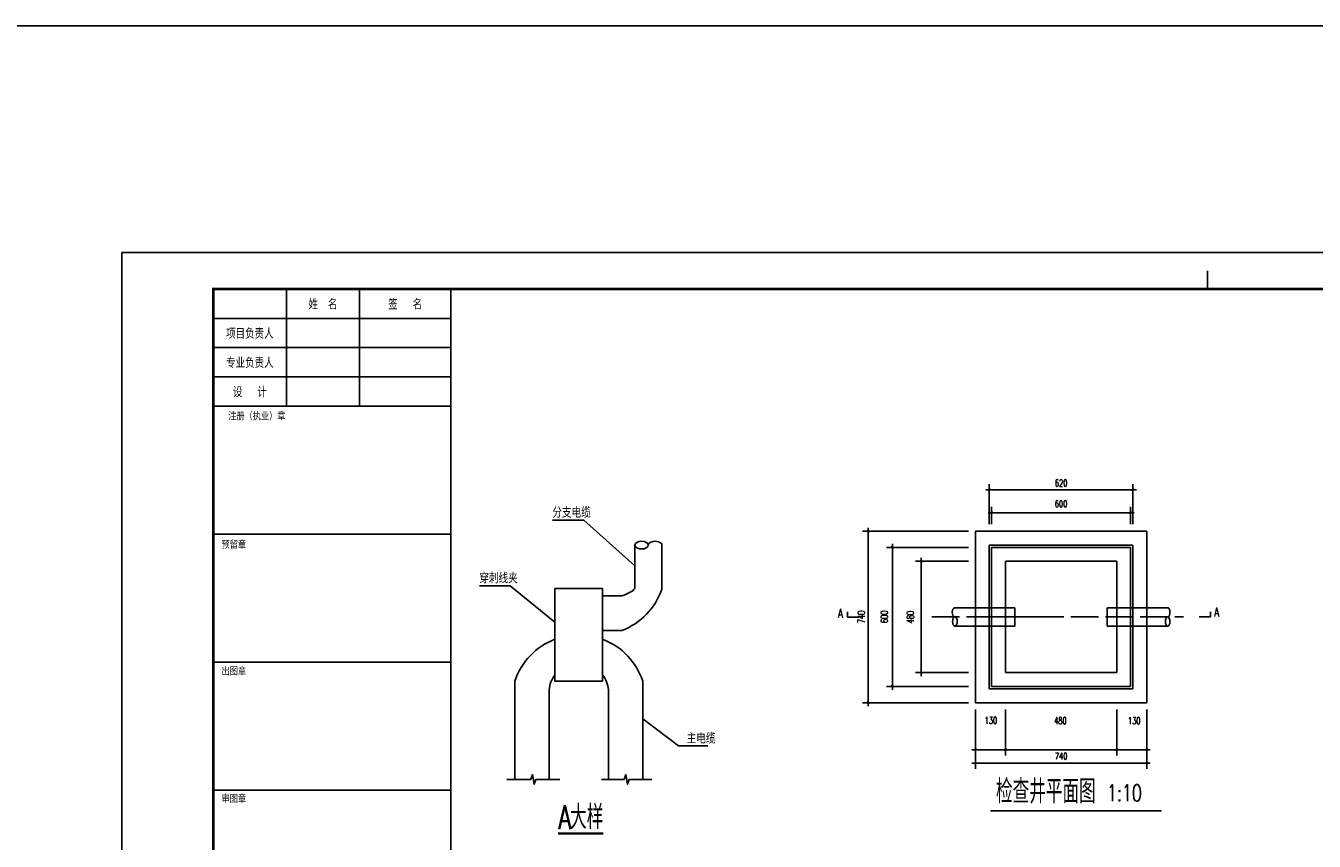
# Model space of a CAD drawing. Extents: x -345179 to -55199, y 109828 to 309166.
# Tile 14 of 30: x -233299 to -198053, y 286877 to 309166. Entities that reach past the tile are written whole.
import ezdxf
from ezdxf.enums import TextEntityAlignment as Align

# ---------------------------------------------------------------- set-up
doc = ezdxf.new("R2010")
doc.units = 0
doc.header["$LTSCALE"] = 1000
doc.header["$MEASUREMENT"] = 0
doc.linetypes.add('ACAD_ISO02W100', pattern=[15, 12, -3])
doc.linetypes.add('DASH', pattern=[0.35, 0.25, -0.1])
doc.layers.get('0').update_dxf_attribs({"color": 252})
doc.layers.get('Defpoints').update_dxf_attribs({"color": 252})
for name, color, linetype in [('00-Palm-填充', 252, 'Continuous'), ('pp-com', 7, 'Continuous'), ('TEL_DIM', 3, 'Continuous'), ('TEL_TEXT', 7, 'Continuous'), ('图框', 103, 'Continuous')]:
    doc.layers.add(name, color=color, linetype=linetype)
doc.styles.add('_TCH_DIM', font='SIMPLEX', dxfattribs={"bigfont": 'GBCBIG'})
doc.styles.add('DIM_FONT', font='SIMPLEX', dxfattribs={"width": 0.7, "bigfont": 'GBCBIG'})
doc.styles.add('HZ', font='rs.shx', dxfattribs={"width": 0.8, "bigfont": 'hztxt.shx'})
doc.styles.add('图框', font='txt', dxfattribs={"width": 0.8})
doc.dimstyles.new('DIMN10', dxfattribs={"dimscale": 0.1, "dimtxt": 300, "dimasz": 100, "dimexe": 250, "dimexo": 300, "dimgap": 150, "dimtad": 1, "dimdec": 0, "dimzin": 0, "dimdsep": 46, "dimtxsty": 'DIM_FONT', "dimblk": 'ARCHTICK', "dimcen": 0.09, "dimdle": 150, "dimclrt": 7, "dimazin": 2, "dimtfac": 1, "dimtdec": 0, "dimtix": 1, "dimtmove": 2, "dimatfit": 3, "dimldrblk": 'ARCHTICK', "dimfxl": 1, "dimtolj": 1, "dimtzin": 0, "dimarcsym": 0})

# ---------------------------------------------------------------- blocks, each defined once
blk = doc.blocks.new('_ArchTick')
at = {"color": 0, "linetype": 'ByBlock', "const_width": 0.4}
blk.add_lwpolyline([(-0.5, -0.5), (0.5, 0.5)], dxfattribs=at)
blk = doc.blocks.new('*D29')
at = {"layer": 'Defpoints', "color": 0, "ltscale": 10, "transparency": 16777216}
for p in [(420721.3, 176799.1), (421184.4, 176799.1), (421184.4, 176059.1)]:
    blk.add_point(p, dxfattribs=at)
at = {"layer": 'TEL_DIM', "color": 0, "lineweight": -2, "ltscale": 10, "transparency": 16777216}
for p, q in [((420721.3, 176044.1), (420721.3, 176814.1)), ((421154.4, 176799.1), (420696.3, 176799.1)), ((421154.4, 176059.1), (420696.3, 176059.1))]:
    blk.add_line(p, q, dxfattribs=at)
at = {"layer": 'TEL_DIM', "color": 0, "lineweight": -2, "ltscale": 10, "transparency": 16777216, "xscale": 10, "yscale": 10, "zscale": 10}
for p, rotation in [((420721.3, 176799.1), 90), ((420721.3, 176059.1), 270)]:
    blk.add_blockref('_ArchTick', p, dxfattribs=dict(at, rotation=rotation))
at = {"layer": 'TEL_DIM', "color": 7, "ltscale": 10, "transparency": 16777216, "insert": (420691.3, 176429.1), "char_height": 30, "attachment_point": 5, "rotation": 90, "style": 'DIM_FONT'}
blk.add_mtext('\\A1;740', dxfattribs=at)
blk = doc.blocks.new('*D30')
at = {"layer": 'Defpoints', "color": 0, "ltscale": 10, "transparency": 16777216}
for p in [(420950.1, 176669.1), (421184.4, 176669.1), (421184.4, 176189.1)]:
    blk.add_point(p, dxfattribs=at)
at = {"layer": 'TEL_DIM', "color": 0, "lineweight": -2, "ltscale": 10, "transparency": 16777216}
for p, q in [((421154.4, 176669.1), (420925.1, 176669.1)), ((420950.1, 176174.1), (420950.1, 176684.1)), ((421154.4, 176189.1), (420925.1, 176189.1))]:
    blk.add_line(p, q, dxfattribs=at)
at = {"layer": 'TEL_DIM', "color": 0, "lineweight": -2, "ltscale": 10, "transparency": 16777216, "xscale": 10, "yscale": 10, "zscale": 10}
for p, rotation in [((420950.1, 176669.1), 90), ((420950.1, 176189.1), 270)]:
    blk.add_blockref('_ArchTick', p, dxfattribs=dict(at, rotation=rotation))
at = {"layer": 'TEL_DIM', "color": 7, "ltscale": 10, "transparency": 16777216, "insert": (420903.9, 176428.5), "char_height": 30, "attachment_point": 5, "rotation": 90, "style": 'DIM_FONT'}
blk.add_mtext('\\A1;480', dxfattribs=at)
blk = doc.blocks.new('*D31')
at = {"layer": 'Defpoints', "color": 0, "ltscale": 10, "transparency": 16777216}
for p in [(420826, 176729.1), (421184.4, 176729.1), (421184.4, 176129.1)]:
    blk.add_point(p, dxfattribs=at)
at = {"layer": 'TEL_DIM', "color": 0, "lineweight": -2, "ltscale": 10, "transparency": 16777216}
for p, q in [((421154.4, 176729.1), (420801, 176729.1)), ((420826, 176114.1), (420826, 176744.1)), ((421154.4, 176129.1), (420801, 176129.1))]:
    blk.add_line(p, q, dxfattribs=at)
at = {"layer": 'TEL_DIM', "color": 0, "lineweight": -2, "ltscale": 10, "transparency": 16777216, "xscale": 10, "yscale": 10, "zscale": 10}
for p, rotation in [((420826, 176729.1), 90), ((420826, 176129.1), 270)]:
    blk.add_blockref('_ArchTick', p, dxfattribs=dict(at, rotation=rotation))
at = {"layer": 'TEL_DIM', "color": 7, "ltscale": 10, "transparency": 16777216, "insert": (420790.5, 176429.6), "char_height": 30, "attachment_point": 5, "rotation": 90, "style": 'DIM_FONT'}
blk.add_mtext('\\A1;600', dxfattribs=at)
blk = doc.blocks.new('*D32')
at = {"layer": 'Defpoints', "color": 0, "ltscale": 10, "transparency": 16777216}
for p in [(421854.4, 176878.9), (421254.4, 176799.1), (421854.4, 176799.1)]:
    blk.add_point(p, dxfattribs=at)
at = {"layer": 'TEL_DIM', "color": 0, "lineweight": -2, "ltscale": 10, "transparency": 16777216}
for p, q in [((421239.4, 176878.9), (421869.4, 176878.9)), ((421254.4, 176829.1), (421254.4, 176903.9)), ((421854.4, 176829.1), (421854.4, 176903.9))]:
    blk.add_line(p, q, dxfattribs=at)
at = {"layer": 'TEL_DIM', "color": 0, "lineweight": -2, "ltscale": 10, "transparency": 16777216, "xscale": 10, "yscale": 10, "zscale": 10, "rotation": 180}
blk.add_blockref('_ArchTick', (421254.4, 176878.9), dxfattribs=at)
at = {"layer": 'TEL_DIM', "color": 0, "lineweight": -2, "ltscale": 10, "transparency": 16777216, "xscale": 10, "yscale": 10, "zscale": 10}
blk.add_blockref('_ArchTick', (421854.4, 176878.9), dxfattribs=at)
at = {"layer": 'TEL_DIM', "color": 7, "ltscale": 10, "transparency": 16777216, "insert": (421554.2, 176917.2), "char_height": 30, "attachment_point": 5, "style": 'DIM_FONT'}
blk.add_mtext('\\A1;600', dxfattribs=at)
blk = doc.blocks.new('*D33')
at = {"layer": 'Defpoints', "color": 0, "ltscale": 10, "transparency": 16777216}
for p in [(421864.4, 176977.6), (421244.4, 176799.1), (421864.4, 176799.1)]:
    blk.add_point(p, dxfattribs=at)
at = {"layer": 'TEL_DIM', "color": 0, "lineweight": -2, "ltscale": 10, "transparency": 16777216}
for p, q in [((421229.4, 176977.6), (421879.4, 176977.6)), ((421244.4, 176829.1), (421244.4, 177002.6)), ((421864.4, 176829.1), (421864.4, 177002.6))]:
    blk.add_line(p, q, dxfattribs=at)
at = {"layer": 'TEL_DIM', "color": 0, "lineweight": -2, "ltscale": 10, "transparency": 16777216, "xscale": 10, "yscale": 10, "zscale": 10, "rotation": 180}
blk.add_blockref('_ArchTick', (421244.4, 176977.6), dxfattribs=at)
at = {"layer": 'TEL_DIM', "color": 0, "lineweight": -2, "ltscale": 10, "transparency": 16777216, "xscale": 10, "yscale": 10, "zscale": 10}
blk.add_blockref('_ArchTick', (421864.4, 176977.6), dxfattribs=at)
at = {"layer": 'TEL_DIM', "color": 7, "ltscale": 10, "transparency": 16777216, "insert": (421554.4, 177007.6), "char_height": 30, "attachment_point": 5, "style": 'DIM_FONT'}
blk.add_mtext('\\A1;620', dxfattribs=at)
blk = doc.blocks.new('*D34')
at = {"layer": 'Defpoints', "color": 0, "ltscale": 10, "transparency": 16777216}
for p in [(421184.4, 175957.7), (421924.4, 175957.7), (421924.4, 175798.5)]:
    blk.add_point(p, dxfattribs=at)
at = {"layer": 'TEL_DIM', "color": 0, "lineweight": -2, "ltscale": 10, "transparency": 16777216}
for p, q in [((421184.4, 175927.7), (421184.4, 175773.5)), ((421924.4, 175927.7), (421924.4, 175773.5)), ((421169.4, 175798.5), (421939.4, 175798.5))]:
    blk.add_line(p, q, dxfattribs=at)
at = {"layer": 'TEL_DIM', "color": 0, "lineweight": -2, "ltscale": 10, "transparency": 16777216, "xscale": 10, "yscale": 10, "zscale": 10, "rotation": 180}
blk.add_blockref('_ArchTick', (421184.4, 175798.5), dxfattribs=at)
at = {"layer": 'TEL_DIM', "color": 0, "lineweight": -2, "ltscale": 10, "transparency": 16777216, "xscale": 10, "yscale": 10, "zscale": 10}
blk.add_blockref('_ArchTick', (421924.4, 175798.5), dxfattribs=at)
at = {"layer": 'TEL_DIM', "color": 7, "ltscale": 10, "transparency": 16777216, "insert": (421554.4, 175828.5), "char_height": 30, "attachment_point": 5, "style": 'DIM_FONT'}
blk.add_mtext('\\A1;740', dxfattribs=at)
blk = doc.blocks.new('*D35')
at = {"layer": 'Defpoints', "color": 0, "ltscale": 10, "transparency": 16777216}
for p in [(421314.4, 176059.1), (421794.4, 176059.1), (421794.4, 175856.3)]:
    blk.add_point(p, dxfattribs=at)
at = {"layer": 'TEL_DIM', "color": 0, "lineweight": -2, "ltscale": 10, "transparency": 16777216}
for p, q in [((421314.4, 176029.1), (421314.4, 175831.3)), ((421794.4, 176029.1), (421794.4, 175831.3)), ((421299.4, 175856.3), (421809.4, 175856.3))]:
    blk.add_line(p, q, dxfattribs=at)
at = {"layer": 'TEL_DIM', "color": 0, "lineweight": -2, "ltscale": 10, "transparency": 16777216, "xscale": 10, "yscale": 10, "zscale": 10, "rotation": 180}
blk.add_blockref('_ArchTick', (421314.4, 175856.3), dxfattribs=at)
at = {"layer": 'TEL_DIM', "color": 0, "lineweight": -2, "ltscale": 10, "transparency": 16777216, "xscale": 10, "yscale": 10, "zscale": 10}
blk.add_blockref('_ArchTick', (421794.4, 175856.3), dxfattribs=at)
at = {"layer": 'TEL_DIM', "color": 7, "ltscale": 10, "transparency": 16777216, "insert": (421551, 175982.1), "char_height": 30, "attachment_point": 5, "style": 'DIM_FONT'}
blk.add_mtext('\\A1;480', dxfattribs=at)
blk = doc.blocks.new('*D36')
at = {"layer": 'Defpoints', "color": 0, "ltscale": 10, "transparency": 16777216}
for p in [(421184.4, 176059.1), (421314.4, 176059.1), (421314.4, 175856.3)]:
    blk.add_point(p, dxfattribs=at)
at = {"layer": 'TEL_DIM', "color": 0, "lineweight": -2, "ltscale": 10, "transparency": 16777216}
for p, q in [((421184.4, 176029.1), (421184.4, 175831.3)), ((421314.4, 176029.1), (421314.4, 175831.3)), ((421169.4, 175856.3), (421329.4, 175856.3))]:
    blk.add_line(p, q, dxfattribs=at)
at = {"layer": 'TEL_DIM', "color": 0, "lineweight": -2, "ltscale": 10, "transparency": 16777216, "xscale": 10, "yscale": 10, "zscale": 10, "rotation": 180}
blk.add_blockref('_ArchTick', (421184.4, 175856.3), dxfattribs=at)
at = {"layer": 'TEL_DIM', "color": 0, "lineweight": -2, "ltscale": 10, "transparency": 16777216, "xscale": 10, "yscale": 10, "zscale": 10}
blk.add_blockref('_ArchTick', (421314.4, 175856.3), dxfattribs=at)
at = {"layer": 'TEL_DIM', "color": 7, "ltscale": 10, "transparency": 16777216, "insert": (421251.3, 175982.8), "char_height": 30, "attachment_point": 5, "style": 'DIM_FONT'}
blk.add_mtext('\\A1;130', dxfattribs=at)
blk = doc.blocks.new('*D37')
at = {"layer": 'Defpoints', "color": 0, "ltscale": 10, "transparency": 16777216}
for p in [(421794.4, 176059.1), (421924.4, 176059.1), (421924.4, 175856.3)]:
    blk.add_point(p, dxfattribs=at)
at = {"layer": 'TEL_DIM', "color": 0, "lineweight": -2, "ltscale": 10, "transparency": 16777216}
for p, q in [((421794.4, 176029.1), (421794.4, 175831.3)), ((421924.4, 176029.1), (421924.4, 175831.3)), ((421779.4, 175856.3), (421939.4, 175856.3))]:
    blk.add_line(p, q, dxfattribs=at)
at = {"layer": 'TEL_DIM', "color": 0, "lineweight": -2, "ltscale": 10, "transparency": 16777216, "xscale": 10, "yscale": 10, "zscale": 10, "rotation": 180}
blk.add_blockref('_ArchTick', (421794.4, 175856.3), dxfattribs=at)
at = {"layer": 'TEL_DIM', "color": 0, "lineweight": -2, "ltscale": 10, "transparency": 16777216, "xscale": 10, "yscale": 10, "zscale": 10}
blk.add_blockref('_ArchTick', (421924.4, 175856.3), dxfattribs=at)
at = {"layer": 'TEL_DIM', "color": 7, "ltscale": 10, "transparency": 16777216, "insert": (421870.3, 175982.2), "char_height": 30, "attachment_point": 5, "style": 'DIM_FONT'}
blk.add_mtext('\\A1;130', dxfattribs=at)
blk = doc.blocks.new('ZJQY-A2')
at = {"layer": '图框'}
for p, q in [((29700, 41500), (29700, 41000)), ((2500, 41000), (2500, 1000)), ((58400, 41000), (2500, 41000))]:
    blk.add_line(p, q, dxfattribs=at)
at = {"layer": '图框', "flags": 128}
blk.add_lwpolyline([(0, 0), (59400, 0), (59400, 42000), (0, 42000), (0, 0)], dxfattribs=at)
at = {"layer": '图框', "const_width": 70}
blk.add_lwpolyline([(58400, 41000), (2500, 41000), (2500, 1000), (58400, 1000)], close=True, dxfattribs=at)
at = {"layer": '图框'}
for points in [[(2500, 20300), (9000, 20300), (9000, 41000)], [(4500, 37800), (4500, 41000)], [(6500, 37800), (6500, 41000)], [(9000, 40200), (2500, 40200)], [(9000, 39400), (2500, 39400)], [(2500, 38600), (9000, 38600)], [(9000, 37800), (2500, 37800)], [(9000, 34300), (2500, 34300)], [(9000, 30800), (2500, 30800)], [(9000, 27300), (2500, 27300)]]:
    blk.add_lwpolyline(points, dxfattribs=at)
at = {"layer": '图框', "style": '图框', "width": 0.8}
for s, height, p in [('姓  名', 250, (5500, 40600)), ('签   名', 250, (7750, 40600)), ('项目负责人', 250, (3500, 39800)), ('专业负责人', 250, (3500, 39000)), ('设   计', 250, (3500, 38200)), ('注册（执业）章', 200, (3691, 37542)), ('预留章', 200, (3063, 34031)), ('出图章', 200, (3063, 30570)), ('审图章', 200, (3062, 27085))]:
    blk.add_text(s, height=height, dxfattribs=at).set_placement(p, align=Align.MIDDLE)
for tag, p in [('项目负责', (5500, 39800)), ('专业负责', (5500, 39000)), ('设计', (5500, 38200))]:
    blk.add_attdef(tag, text='', height=250, dxfattribs=at).set_placement(p, align=Align.MIDDLE)
for tag, p, height in [('合作单位_001', (53809, 16006), 260), ('建设单位_001', (53809, 13737), 260), ('工程名称_001', (53816, 12136), 260), ('图名_001', (54824, 3959), 250)]:
    blk.add_attdef(tag, p, '', height=height, dxfattribs=at)
blk.add_attdef('子项名称', text='', height=260, dxfattribs=at).set_placement((55822, 11529), align=Align.MIDDLE_CENTER)
at = {"layer": '图框', "style": '图框'}
for tag, p in [('审定', (54563, 10222)), ('审核', (54563, 9421)), ('项目负责', (54563, 8621)), ('专业负责', (54563, 7820)), ('校对', (54563, 7019)), ('设计', (54563, 6219)), ('制图', (54563, 5418)), ('图号', (53622, 2805)), ('版本号', (57401, 2827)), ('日期', (53626, 2120)), ('工程编号', (57401, 2139))]:
    blk.add_attdef(tag, text='', height=250, dxfattribs=at).set_placement(p, align=Align.MIDDLE_CENTER)
blk = doc.blocks.new('121212')
at = {"layer": '00-Palm-填充', "color": 0, "ltscale": 0.01}
for p, q in [((419714.2, 176559.6), (419714.2, 176739.1)), ((419830.8, 176555.1), (419830.8, 176739.1)), ((419368.4, 176151.8), (419368.4, 176551.8)), ((419574.8, 176551.8), (419368.4, 176551.8)), ((419574.8, 176551.8), (419574.8, 176151.8)), ((419574.8, 176519.8), (419657.9, 176519.8)), ((419574.8, 176370.7), (419657.9, 176370.7)), ((419195.4, 176151.8), (419195.4, 175728.1)), ((419574.8, 176151.8), (419368.4, 176151.8)), ((419747.8, 176151.8), (419747.8, 175728.1)), ((419343.7, 176114.9), (419343.7, 175728.1)), ((419599.5, 176114.9), (419599.5, 175728.1))]:
    blk.add_line(p, q, dxfattribs=at)
at = {"layer": '00-Palm-填充'}
for p, q in [((421244.4, 176429.1), (421244.4, 176739.1)), ((421244.4, 176739.1), (421864.4, 176739.1)), ((421254.4, 176429.1), (421254.4, 176729.1)), ((421254.4, 176729.1), (421854.4, 176729.1)), ((421854.4, 176729.1), (421854.4, 176129.1)), ((421864.4, 176739.1), (421864.4, 176119.1)), ((421314.4, 176429.1), (421314.4, 176669.1)), ((421314.4, 176669.1), (421794.4, 176669.1)), ((421794.4, 176669.1), (421794.4, 176189.1)), ((421244.4, 176119.1), (421244.4, 176429.1)), ((421254.4, 176129.1), (421254.4, 176429.1)), ((421314.4, 176429.1), (421314.4, 176469.1)), ((421314.4, 176189.1), (421314.4, 176429.1)), ((421794.4, 176189.1), (421314.4, 176189.1)), ((421864.4, 176119.1), (421244.4, 176119.1)), ((421854.4, 176129.1), (421254.4, 176129.1))]:
    blk.add_line(p, q, dxfattribs=at)
at = {"layer": '00-Palm-填充', "color": 0, "linetype": 'ACAD_ISO02W100'}
for p, q in [((420632.3, 176428.6), (420632.3, 176450.6)), ((420681.5, 176428.6), (420632.3, 176428.6)), ((421554.4, 176429.1), (421254.4, 176429.1)), ((421554.4, 176429.1), (421314.4, 176429.1)), ((421753.6, 176469.1), (421794.4, 176469.1)), ((421753.6, 176469.1), (421753.6, 176389.1)), ((421794.4, 176429.1), (421754.4, 176429.1)), ((422013.6, 176469.1), (422014.4, 176469.1)), ((422013.6, 176429.1), (422014.4, 176429.1)), ((422150.1, 176429.5), (422199.2, 176429.5)), ((422199.2, 176429.5), (422199.2, 176451.4)), ((421753.6, 176389.1), (421794.4, 176389.1))]:
    blk.add_line(p, q, dxfattribs=at)
at = {"layer": '00-Palm-填充', "color": 0, "linetype": 'ACAD_ISO02W100', "ltscale": 0.01}
for p, q in [((420996, 176429.1), (422083.2, 176429.1)), ((421554.4, 176429.1), (421244.4, 176429.1))]:
    blk.add_line(p, q, dxfattribs=at)
at = {"layer": '00-Palm-填充', "color": 0}
for p, q in [((421314.4, 176469.1), (421094.4, 176469.1)), ((421314.4, 176469.1), (421354.3, 176469.1)), ((421354.3, 176469.1), (421354.3, 176389.1)), ((421794.4, 176469.1), (422013.6, 176469.1)), ((421094.4, 176389.1), (421314.4, 176389.1)), ((421354.3, 176389.1), (421314.4, 176389.1)), ((422014.4, 176389.1), (421794.4, 176389.1))]:
    blk.add_line(p, q, dxfattribs=at)
at = {"layer": '00-Palm-填充'}
blk.add_lwpolyline([(421184.4, 176429.1), (421184.4, 176799.1), (421924.4, 176799.1), (421924.4, 176059.1), (421184.4, 176059.1), (421184.4, 176429.1)], close=True, dxfattribs=at)
at = {"layer": '00-Palm-填充', "color": 0, "ltscale": 0.01}
for centre, radius, start, end in [((419554.7, 176642.5), 290.7, 290.7956, 341.1578), ((419554.7, 176791.6), 290.7, 290.7956, 301.0313), ((419694.2, 176559.6), 20, 301.0313, 0), ((419810.8, 176555.1), 20, 341.1578, 0), ((419471.6, 176061.1), 290.7, 110.8044, 161.8232), ((419471.6, 176061.1), 290.7, 18.1768, 69.2044), ((419471.6, 176102.7), 128.5, 143.4396, 174.54), ((419471.6, 176102.7), 128.5, 5.46, 36.5648)]:
    blk.add_arc(centre, radius, start, end, dxfattribs=at)
blk.add_ellipse((419743, 176739.1), major_axis=(28.8, 0), ratio=0.581666, dxfattribs=at)
blk.add_ellipse((419801.3, 176739.1), major_axis=(29.6, 0), ratio=0.566918, start_param=0, end_param=3.141593, dxfattribs=at)
at = {"layer": '00-Palm-填充', "color": 0, "extrusion": (0, 0, -1)}
blk.add_ellipse((421094.4, 176449.1), major_axis=(0, 20), ratio=0.496934, start_param=3.141593, end_param=6.283185, dxfattribs=at)
at = {"layer": '00-Palm-填充', "color": 0}
for centre in [(421095.9, 176409.1), (422014.4, 176409.1)]:
    blk.add_ellipse(centre, major_axis=(0, 20), ratio=0.496934, dxfattribs=at)
at = {"layer": '00-Palm-填充', "color": 0, "linetype": 'ACAD_ISO02W100'}
blk.add_ellipse((422014.4, 176449.1), major_axis=(0, 20), ratio=0.496934, start_param=3.141593, end_param=6.283185, dxfattribs=at)
at = {"layer": 'TEL_DIM', "color": 3}
for points in [[(419160.5, 175728.1), (419264.2, 175728.1), (419271.8, 175749.1), (419279.2, 175707.1), (419286.7, 175728.1), (419390.4, 175728.1)], [(419569.5, 175728.1), (419667.3, 175728.1), (419674.9, 175749.1), (419682.3, 175707.1), (419689.8, 175728.1), (419787.5, 175728.1)]]:
    blk.add_lwpolyline(points, dxfattribs=at)
at = {"layer": 'TEL_TEXT', "color": 7}
for p, q in [((419493.3, 176847), (419357.7, 176847)), ((419714.2, 176649.4), (419493.3, 176847)), ((419175.6, 176563.9), (419042.4, 176563.9)), ((419368.4, 176406.1), (419175.6, 176563.9)), ((419747.8, 175989.6), (419902.6, 175872.7)), ((419902.6, 175872.7), (420029.6, 175872.7))]:
    blk.add_line(p, q, dxfattribs=at)
at = {"layer": 'TEL_TEXT'}
blk.add_line((421249.6, 175592.8), (421988.4, 175592.8), dxfattribs=at)
at = {"layer": 'TEL_TEXT', "const_width": 10}
blk.add_lwpolyline([(419381.7, 175494.6), (419577, 175494.6)], dxfattribs=at)
at = {"layer": 'TEL_TEXT', "color": 7, "style": '_TCH_DIM'}
for s, p in [('分支电缆', (419357.7, 176857)), ('穿刺线夹', (419042.4, 176573.9)), ('主电缆', (419937.6, 175882.7))]:
    blk.add_text(s, height=45.96, dxfattribs=at).set_placement(p)
at = {"layer": 'TEL_TEXT', "color": 7}
for s, height, style, width, p in [('A', 38.2, '_TCH_DIM', 0.705882, (420591.1, 176426)), ('A', 38.2, '_TCH_DIM', 0.705882, (422215.5, 176431.6)), ('检查井平面图', 102.53, 'HZ', 0.7, (421273, 175624.8)), ('1:10', 71.77, 'HZ', 0.7, (421752.3, 175634.1)), ('A', 102.5, 'HZ', 0.7, (419383.3, 175514.1)), ('大样', 102.53, 'HZ', 0.7, (419434.3, 175514.1))]:
    blk.add_text(s, height=height, dxfattribs=dict(at, style=style, width=width)).set_placement(p)
at = {"layer": 'TEL_DIM', "ltscale": 10}
for p1, p2, distance, picture, middle in [((421244.4, 176799.1), (421864.4, 176799.1), 178.5, '*D33', (421554.4, 177007.6)), ((421184.4, 176059.1), (421184.4, 176799.1), 463.1, '*D29', (420691.3, 176429.1)), ((421184.4, 175957.7), (421924.4, 175957.7), -159.2, '*D34', (421554.4, 175828.5))]:
    dim = blk.add_aligned_dim(p1=p1, p2=p2, distance=distance, dimstyle='DIMN10', dxfattribs=at)
    dim.commit()
    dim.dimension.update_dxf_attribs({"geometry": picture, "text_midpoint": middle})
for base, p1, p2, angle, picture, middle in [((421854.4, 176878.9), (421254.4, 176799.1), (421854.4, 176799.1), 0, '*D32', (421554.2, 176917.2)), ((420826, 176729.1), (421184.4, 176129.1), (421184.4, 176729.1), 90, '*D31', (420790.5, 176429.6)), ((420950.1, 176669.1), (421184.4, 176189.1), (421184.4, 176669.1), 90, '*D30', (420903.9, 176428.5)), ((421314.4, 175856.3), (421184.4, 176059.1), (421314.4, 176059.1), 0, '*D36', (421251.3, 175982.8)), ((421794.4, 175856.3), (421314.4, 176059.1), (421794.4, 176059.1), 0, '*D35', (421551, 175982.1)), ((421924.4, 175856.3), (421794.4, 176059.1), (421924.4, 176059.1), 0, '*D37', (421870.3, 175982.2))]:
    dim = blk.add_linear_dim(base=base, p1=p1, p2=p2, angle=angle, dimstyle='DIMN10', dxfattribs=at)
    dim.commit()
    dim.dimension.update_dxf_attribs({"geometry": picture, "text_midpoint": middle, "dimtype": 129})

msp = doc.modelspace()

# ---------------------------------------------------------------- linework, layer by layer
at = {"color": 7}
msp.add_lwpolyline([(-55199, 109828), (-345179, 109828), (-345179, 309166), (-55199, 309166)], close=True, dxfattribs=at)

# ---------------------------------------------------------------- block references
msp.add_blockref('ZJQY-A2', (-230670, 260969))
at = {"layer": 'pp-com', "linetype": 'DASH', "xscale": 6.335353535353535, "yscale": 6.335353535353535, "zscale": 6.335353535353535}
msp.add_blockref('121212', (-2875673, -824734), dxfattribs=at)

doc.saveas('drawing.dxf')
